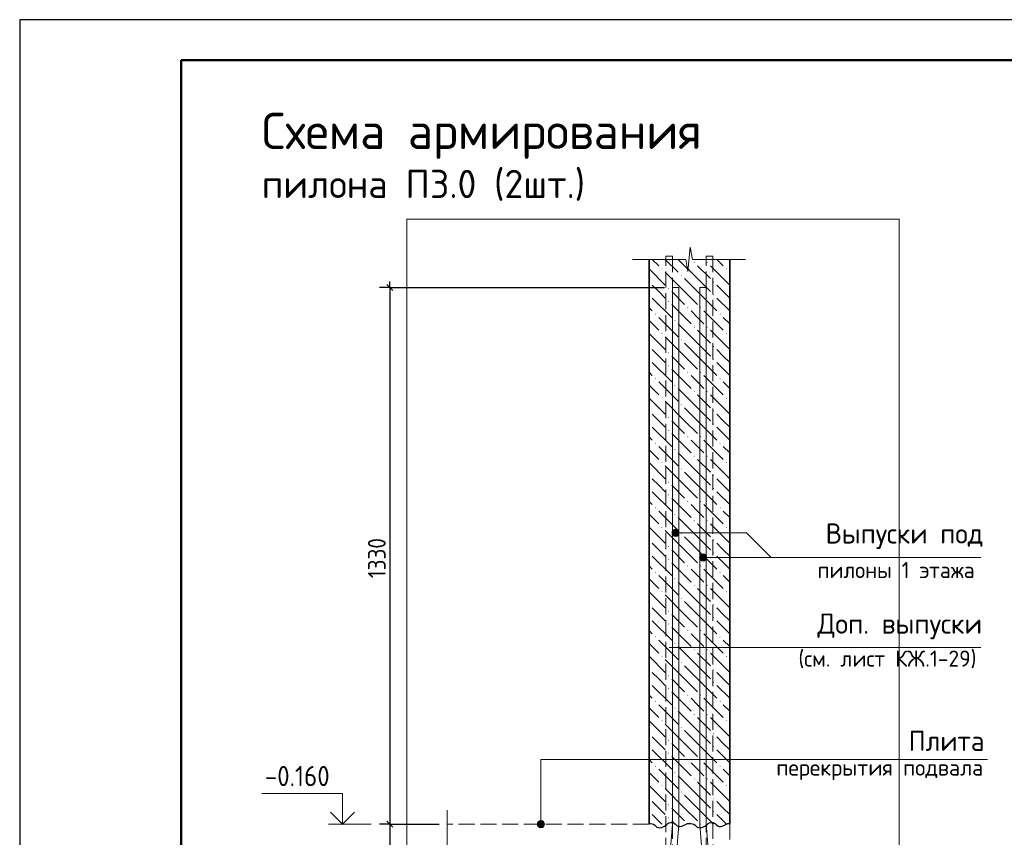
# Model space of a CAD drawing. Header units: millimetres. Extents: x 0 to 42000, y 0 to 29700.
# Tile 4 of 12: x 0 to 12202, y 19568 to 29700. Entities that reach past the tile are written whole.
import ezdxf

# ---------------------------------------------------------------- set-up
doc = ezdxf.new("R2010")
doc.units = ezdxf.units.MM
doc.linetypes.add('______2', pattern=[270, 200, -70])
for name, color, linetype, lineweight in [('S1 Продольная арматура', 7, 'Continuous', 35), ('Standard', 7, 'Continuous', 25), ('Выпуски ДОП Г-обр.', 52, 'Continuous', 25), ('ЖБ Перекрытие верхний уровень', 7, '______2', 25), ('ЖБ Пилон', 7, 'Continuous', 35), ('Заголовок чертежа', 7, 'Continuous', 25), ('Позиционная метка диаметр_ шаг', 7, 'Continuous', 13), ('Позиционная метка линия выноска', 7, 'Continuous', 13), ('Примечания', 7, 'Continuous', 13)]:
    doc.layers.add(name, color=color, linetype=linetype, lineweight=lineweight)
doc.styles.add('ISOCPEUR', font='txt')

msp = doc.modelspace()

# ---------------------------------------------------------------- hatches: boundary and pattern name
at = {"layer": 'ЖБ Пилон', "linetype": 'Continuous', "lineweight": 18, "transparency": 33554687}
for points in [[(7953, 26611), (7960, 26617), (7966, 26611), (7960, 26604)], [(8353, 26691), (8360, 26697), (8366, 26691), (8360, 26684)], [(8513, 26691), (8520, 26697), (8526, 26691), (8520, 26684)], [(8753, 26611), (8760, 26617), (8766, 26611), (8760, 26604)], [(8193, 26531), (8200, 26537), (8206, 26531), (8200, 26524)], [(7799, 26457), (7800, 26457), (7806, 26451), (7800, 26444), (7799, 26444)], [(8033, 26371), (8040, 26377), (8046, 26371), (8040, 26364)], [(8593, 26451), (8600, 26457), (8606, 26451), (8600, 26444)], [(7799, 26297), (7800, 26297), (7806, 26291), (7800, 26284), (7799, 26284)], [(8593, 26291), (8600, 26297), (8606, 26291), (8600, 26284)], [(8033, 26211), (8040, 26217), (8046, 26211), (8040, 26204)], [(8273, 26131), (8280, 26137), (8286, 26131), (8280, 26124)], [(8433, 26131), (8440, 26137), (8446, 26131), (8440, 26124)], [(7873, 26051), (7880, 26057), (7886, 26051), (7880, 26044)], [(8673, 26051), (8680, 26057), (8686, 26051), (8680, 26044)], [(8113, 25971), (8120, 25977), (8126, 25971), (8120, 25964)], [(8353, 25891), (8360, 25897), (8366, 25891), (8360, 25884)], [(8513, 25891), (8520, 25897), (8526, 25891), (8520, 25884)], [(7953, 25811), (7960, 25817), (7966, 25811), (7960, 25804)], [(8753, 25811), (8760, 25817), (8766, 25811), (8760, 25804)], [(7799, 25657), (7800, 25657), (7806, 25651), (7800, 25644), (7799, 25644)], [(8193, 25731), (8200, 25737), (8206, 25731), (8200, 25724)], [(8593, 25651), (8600, 25657), (8606, 25651), (8600, 25644)], [(8033, 25571), (8040, 25577), (8046, 25571), (8040, 25564)], [(7799, 25497), (7800, 25497), (7806, 25491), (7800, 25484), (7799, 25484)], [(8033, 25411), (8040, 25417), (8046, 25411), (8040, 25404)], [(8593, 25491), (8600, 25497), (8606, 25491), (8600, 25484)], [(8273, 25331), (8280, 25337), (8286, 25331), (8280, 25324)], [(8433, 25331), (8440, 25337), (8446, 25331), (8440, 25324)], [(7873, 25251), (7880, 25257), (7886, 25251), (7880, 25244)], [(8113, 25171), (8120, 25177), (8126, 25171), (8120, 25164)], [(8673, 25251), (8680, 25257), (8686, 25251), (8680, 25244)], [(7953, 25011), (7960, 25017), (7966, 25011), (7960, 25004)], [(8353, 25091), (8360, 25097), (8366, 25091), (8360, 25084)], [(8513, 25091), (8520, 25097), (8526, 25091), (8520, 25084)], [(8753, 25011), (8760, 25017), (8766, 25011), (8760, 25004)], [(8193, 24931), (8200, 24937), (8206, 24931), (8200, 24924)], [(7799, 24857), (7800, 24857), (7806, 24851), (7800, 24844), (7799, 24844)], [(8033, 24771), (8040, 24777), (8046, 24771), (8040, 24764)], [(8593, 24851), (8600, 24857), (8606, 24851), (8600, 24844)], [(7799, 24697), (7800, 24697), (7806, 24691), (7800, 24684), (7799, 24684)], [(8593, 24691), (8600, 24697), (8606, 24691), (8600, 24684)], [(8033, 24611), (8040, 24617), (8046, 24611), (8040, 24604)], [(8273, 24531), (8280, 24537), (8286, 24531), (8280, 24524)], [(8433, 24531), (8440, 24537), (8446, 24531), (8440, 24524)], [(7873, 24451), (7880, 24457), (7886, 24451), (7880, 24444)], [(8673, 24451), (8680, 24457), (8686, 24451), (8680, 24444)], [(8113, 24371), (8120, 24377), (8126, 24371), (8120, 24364)], [(8353, 24291), (8360, 24297), (8366, 24291), (8360, 24284)], [(8513, 24291), (8520, 24297), (8526, 24291), (8520, 24284)], [(7953, 24211), (7960, 24217), (7966, 24211), (7960, 24204)], [(8753, 24211), (8760, 24217), (8766, 24211), (8760, 24204)], [(7799, 24057), (7800, 24057), (7806, 24051), (7800, 24044), (7799, 24044)], [(8193, 24131), (8200, 24137), (8206, 24131), (8200, 24124)], [(8593, 24051), (8600, 24057), (8606, 24051), (8600, 24044)], [(8033, 23971), (8040, 23977), (8046, 23971), (8040, 23964)], [(7799, 23897), (7800, 23897), (7806, 23891), (7800, 23884), (7799, 23884)], [(8033, 23811), (8040, 23817), (8046, 23811), (8040, 23804)], [(8593, 23891), (8600, 23897), (8606, 23891), (8600, 23884)], [(8273, 23731), (8280, 23737), (8286, 23731), (8280, 23724)], [(8433, 23731), (8440, 23737), (8446, 23731), (8440, 23724)], [(7873, 23651), (7880, 23657), (7886, 23651), (7880, 23644)], [(8113, 23571), (8120, 23577), (8126, 23571), (8120, 23564)], [(8673, 23651), (8680, 23657), (8686, 23651), (8680, 23644)], [(8353, 23491), (8360, 23497), (8366, 23491), (8360, 23484)], [(8513, 23491), (8520, 23497), (8526, 23491), (8520, 23484)], [(7953, 23411), (7960, 23417), (7966, 23411), (7960, 23404)], [(8193, 23331), (8200, 23337), (8206, 23331), (8200, 23324)], [(8753, 23411), (8760, 23417), (8766, 23411), (8760, 23404)], [(7799, 23257), (7800, 23257), (7806, 23251), (7800, 23244), (7799, 23244)], [(8593, 23251), (8600, 23257), (8606, 23251), (8600, 23244)], [(7799, 23097), (7800, 23097), (7806, 23091), (7800, 23084), (7799, 23084)], [(8033, 23171), (8040, 23177), (8046, 23171), (8040, 23164)], [(8593, 23091), (8600, 23097), (8606, 23091), (8600, 23084)], [(8033, 23011), (8040, 23017), (8046, 23011), (8040, 23004)], [(7873, 22851), (7880, 22857), (7886, 22851), (7880, 22844)], [(8273, 22931), (8280, 22937), (8286, 22931), (8280, 22924)], [(8433, 22931), (8440, 22937), (8446, 22931), (8440, 22924)], [(8673, 22851), (8680, 22857), (8686, 22851), (8680, 22844)], [(8113, 22771), (8120, 22777), (8126, 22771), (8120, 22764)], [(8353, 22691), (8360, 22697), (8366, 22691), (8360, 22684)], [(8513, 22691), (8520, 22697), (8526, 22691), (8520, 22684)], [(7953, 22611), (7960, 22617), (7966, 22611), (7960, 22604)], [(8753, 22611), (8760, 22617), (8766, 22611), (8760, 22604)], [(7799, 22457), (7800, 22457), (7806, 22451), (7800, 22444), (7799, 22444)], [(8193, 22531), (8200, 22537), (8206, 22531), (8200, 22524)], [(8593, 22451), (8600, 22457), (8606, 22451), (8600, 22444)], [(8033, 22371), (8040, 22377), (8046, 22371), (8040, 22364)], [(7799, 22297), (7800, 22297), (7806, 22291), (7800, 22284), (7799, 22284)], [(8033, 22211), (8040, 22217), (8046, 22211), (8040, 22204)], [(8593, 22291), (8600, 22297), (8606, 22291), (8600, 22284)], [(8273, 22131), (8280, 22137), (8286, 22131), (8280, 22124)], [(8433, 22131), (8440, 22137), (8446, 22131), (8440, 22124)], [(7873, 22051), (7880, 22057), (7886, 22051), (7880, 22044)], [(8113, 21971), (8120, 21977), (8126, 21971), (8120, 21964)], [(8673, 22051), (8680, 22057), (8686, 22051), (8680, 22044)], [(8353, 21891), (8360, 21897), (8366, 21891), (8360, 21884)], [(8513, 21891), (8520, 21897), (8526, 21891), (8520, 21884)], [(7953, 21811), (7960, 21817), (7966, 21811), (7960, 21804)], [(8193, 21731), (8200, 21737), (8206, 21731), (8200, 21724)], [(8753, 21811), (8760, 21817), (8766, 21811), (8760, 21804)], [(7799, 21657), (7800, 21657), (7806, 21651), (7800, 21644), (7799, 21644)], [(8593, 21651), (8600, 21657), (8606, 21651), (8600, 21644)], [(7799, 21497), (7800, 21497), (7806, 21491), (7800, 21484), (7799, 21484)], [(8033, 21571), (8040, 21577), (8046, 21571), (8040, 21564)], [(8593, 21491), (8600, 21497), (8606, 21491), (8600, 21484)], [(8033, 21411), (8040, 21417), (8046, 21411), (8040, 21404)], [(7873, 21251), (7880, 21257), (7886, 21251), (7880, 21244)], [(8273, 21331), (8280, 21337), (8286, 21331), (8280, 21324)], [(8433, 21331), (8440, 21337), (8446, 21331), (8440, 21324)], [(8673, 21251), (8680, 21257), (8686, 21251), (8680, 21244)], [(8113, 21171), (8120, 21177), (8126, 21171), (8120, 21164)], [(7953, 21011), (7960, 21017), (7966, 21011), (7960, 21004)], [(8353, 21091), (8360, 21097), (8366, 21091), (8360, 21084)], [(8513, 21091), (8520, 21097), (8526, 21091), (8520, 21084)], [(8753, 21011), (8760, 21017), (8766, 21011), (8760, 21004)], [(8193, 20931), (8200, 20937), (8206, 20931), (8200, 20924)], [(7799, 20857), (7800, 20857), (7806, 20851), (7800, 20844), (7799, 20844)], [(8033, 20771), (8040, 20777), (8046, 20771), (8040, 20764)], [(8593, 20851), (8600, 20857), (8606, 20851), (8600, 20844)], [(7799, 20697), (7800, 20697), (7806, 20691), (7800, 20684), (7799, 20684)], [(8593, 20691), (8600, 20697), (8606, 20691), (8600, 20684)], [(8033, 20611), (8040, 20617), (8046, 20611), (8040, 20604)], [(8273, 20531), (8280, 20537), (8286, 20531), (8280, 20524)], [(8433, 20531), (8440, 20537), (8446, 20531), (8440, 20524)], [(7873, 20451), (7880, 20457), (7886, 20451), (7880, 20444)], [(8673, 20451), (8680, 20457), (8686, 20451), (8680, 20444)], [(8113, 20371), (8120, 20377), (8126, 20371), (8120, 20364)], [(8353, 20291), (8360, 20297), (8366, 20291), (8360, 20284)], [(8513, 20291), (8520, 20297), (8526, 20291), (8520, 20284)], [(7953, 20211), (7960, 20217), (7966, 20211), (7960, 20204)], [(8193, 20131), (8200, 20137), (8206, 20131), (8200, 20124)], [(8753, 20211), (8760, 20217), (8766, 20211), (8760, 20204)], [(7799, 20057), (7800, 20057), (7806, 20051), (7800, 20044), (7799, 20044)], [(8593, 20051), (8600, 20057), (8606, 20051), (8600, 20044)], [(7799, 19897), (7800, 19897), (7806, 19891), (7800, 19884), (7799, 19884)], [(8033, 19971), (8040, 19977), (8046, 19971), (8040, 19964)], [(8593, 19891), (8600, 19897), (8606, 19891), (8600, 19884)], [(8033, 19811), (8040, 19817), (8046, 19811), (8040, 19804)], [(8273, 19731), (8280, 19737), (8286, 19731), (8286, 19730), (8273, 19730)], [(8433, 19731), (8440, 19737), (8446, 19731), (8446, 19730), (8433, 19730)]]:
    msp.add_hatch(color=7, dxfattribs=at).paths.add_polyline_path(points, flags=16)
at = {"layer": 'Позиционная метка линия выноска', "linetype": 'Continuous', "lineweight": 13, "transparency": 33554687}
for points in [[(8091, 23318), (8091, 23363), (8084, 23340)], [(8091, 23363), (8107, 23301), (8107, 23379)], [(8091, 23363), (8091, 23318), (8107, 23301)], [(8107, 23379), (8129, 23295), (8129, 23385)], [(8107, 23379), (8107, 23301), (8129, 23295)], [(8129, 23385), (8129, 23295), (8152, 23301)], [(8129, 23385), (8152, 23301), (8152, 23379)], [(8152, 23379), (8152, 23301), (8168, 23318)], [(8152, 23379), (8168, 23318), (8168, 23363)], [(8168, 23363), (8168, 23318), (8174, 23340)], [(8431, 23057), (8447, 22996), (8447, 23074)], [(8447, 23074), (8469, 22990), (8469, 23080)], [(8447, 23074), (8447, 22996), (8469, 22990)], [(8469, 23080), (8469, 22990), (8492, 22996)], [(8469, 23080), (8492, 22996), (8492, 23074)], [(8492, 23074), (8492, 22996), (8508, 23012)], [(8492, 23074), (8508, 23012), (8508, 23057)], [(8431, 23012), (8431, 23057), (8424, 23035)], [(8431, 23057), (8431, 23012), (8447, 22996)], [(8508, 23057), (8508, 23012), (8514, 23035)], [(6421, 19753), (6499, 19753), (6482, 19769)], [(6421, 19753), (6482, 19769), (6437, 19769)], [(6437, 19769), (6482, 19769), (6460, 19775)], [(6415, 19730), (6505, 19730), (6499, 19753)], [(6415, 19730), (6499, 19753), (6421, 19753)], [(6421, 19708), (6505, 19730), (6415, 19730)], [(6421, 19708), (6499, 19708), (6505, 19730)], [(6437, 19691), (6499, 19708), (6421, 19708)], [(6437, 19691), (6482, 19691), (6499, 19708)], [(6482, 19691), (6437, 19691), (6460, 19685)]]:
    msp.add_hatch(color=7, dxfattribs=at).paths.add_polyline_path(points)

# ---------------------------------------------------------------- linework, layer by layer
at = {"layer": 'S1 Продольная арматура', "color": 7, "linetype": 'Continuous', "lineweight": 18, "transparency": 33554687}
for points in [[(8009, 5030), (8009, 18732), (8089, 19731), (8089, 26380), (8169, 26380), (8169, 19728), (8089, 18729), (8089, 5030), (8009, 5030)], [(8009, 5030), (8009, 18732), (8089, 19731), (8089, 26380), (8169, 26380), (8169, 19728), (8089, 18729), (8089, 5030), (8009, 5030)], [(8009, 5030), (8009, 18732), (8089, 19731), (8089, 26380), (8169, 26380), (8169, 19728), (8089, 18729), (8089, 5030), (8009, 5030)], [(8009, 5030), (8009, 18732), (8089, 19731), (8089, 26380), (8169, 26380), (8169, 19728), (8089, 18729), (8089, 5030), (8009, 5030)], [(8009, 5030), (8009, 18732), (8089, 19731), (8089, 26380), (8169, 26380), (8169, 19728), (8089, 18729), (8089, 5030), (8009, 5030)], [(8009, 5030), (8009, 18732), (8089, 19731), (8089, 26380), (8169, 26380), (8169, 19728), (8089, 18729), (8089, 5030), (8009, 5030)], [(8509, 5030), (8509, 18729), (8429, 19728), (8429, 26380), (8509, 26380), (8509, 19731), (8589, 18732), (8589, 5030), (8509, 5030)], [(8509, 5030), (8509, 18729), (8429, 19728), (8429, 26380), (8509, 26380), (8509, 19731), (8589, 18732), (8589, 5030), (8509, 5030)], [(8509, 5030), (8509, 18729), (8429, 19728), (8429, 26380), (8509, 26380), (8509, 19731), (8589, 18732), (8589, 5030), (8509, 5030)], [(8509, 5030), (8509, 18729), (8429, 19728), (8429, 26380), (8509, 26380), (8509, 19731), (8589, 18732), (8589, 5030), (8509, 5030)], [(8509, 5030), (8509, 18729), (8429, 19728), (8429, 26380), (8509, 26380), (8509, 19731), (8589, 18732), (8589, 5030), (8509, 5030)], [(8509, 5030), (8509, 18729), (8429, 19728), (8429, 26380), (8509, 26380), (8509, 19731), (8589, 18732), (8589, 5030), (8509, 5030)]]:
    msp.add_lwpolyline(points, dxfattribs=at)
at = {"layer": 'Standard', "color": 7, "linetype": 'Continuous', "lineweight": 25, "transparency": 33554687}
for p, q in [((2000, 29200), (2000, 1058)), ((4549, 26418), (4624, 26343)), ((4549, 19768), (4624, 19693))]:
    msp.add_line(p, q, dxfattribs=at)
at = {"layer": 'Standard', "color": 7, "linetype": 'Continuous', "lineweight": -3, "transparency": 33554687}
for p, q in [((4586, 26380), (4461, 26380)), ((4586, 26380), (4586, 26455)), ((4586, 26380), (4711, 26380)), ((4586, 26380), (7989, 26380)), ((4586, 19730), (4461, 19730)), ((4586, 19730), (4711, 19730)), ((4586, 19730), (5199, 19730)), ((4586, 19730), (4586, 18730))]:
    msp.add_line(p, q, dxfattribs=at)
at = {"layer": 'Standard', "color": 7, "linetype": 'Continuous', "lineweight": 13, "transparency": 33554687}
msp.add_line((4356, 19730), (3826, 19730), dxfattribs=at)
at = {"layer": 'Standard', "color": 7, "linetype": 'Continuous', "lineweight": 25, "transparency": 33554687}
msp.add_lwpolyline([(0, 0), (42000, 0), (42000, 29700), (0, 29700), (0, 0)], close=True, dxfattribs=at)
at = {"layer": 'Standard', "color": 7, "linetype": 'Continuous', "lineweight": 50, "transparency": 33554687}
msp.add_lwpolyline([(2000, 29200), (41500, 29200), (41500, 500), (2000, 500), (2000, 29200)], close=True, dxfattribs=at)
at = {"layer": 'Standard', "color": 7, "linetype": 'Continuous', "lineweight": 13, "transparency": 33554687}
for points in [[(23000, 29200), (2000, 29200), (2000, 500), (23000, 500), (23000, 29200)], [(4000, 19730), (4000, 20110), (3000, 20110)]]:
    msp.add_lwpolyline(points, dxfattribs=at)
at = {"layer": 'Standard', "color": 254, "linetype": 'Continuous', "lineweight": 13, "true_color": 0xc4c4ff, "transparency": 33554687}
msp.add_lwpolyline([(4799, 2530), (10899, 2530), (10899, 27230), (4799, 27230), (4799, 2530)], dxfattribs=at)
at = {"layer": 'Standard', "color": 7, "linetype": 'Continuous', "lineweight": -3, "transparency": 33554687}
msp.add_lwpolyline([(4586, 26380), (4586, 22684), (4586, 22684), (4586, 19730)], dxfattribs=at)
at = {"layer": 'Standard', "color": 7, "linetype": 'Continuous', "lineweight": 35, "transparency": 33554687}
msp.add_lwpolyline([(4148, 19879), (4000, 19730), (3852, 19879)], dxfattribs=at)
at = {"layer": 'Выпуски ДОП Г-обр.', "color": 7, "linetype": '______2', "lineweight": 13, "transparency": 33554687}
for points in [[(8089, 26770), (8089, 14230), (8009, 14230), (8009, 26770), (8089, 26770)], [(8089, 26770), (8089, 14230), (8009, 14230), (8009, 26770), (8089, 26770)], [(8089, 26770), (8089, 14230), (8009, 14230), (8009, 26770), (8089, 26770)], [(8089, 26770), (8089, 14230), (8009, 14230), (8009, 26770), (8089, 26770)], [(8089, 26770), (8089, 14230), (8009, 14230), (8009, 26770), (8089, 26770)], [(8089, 26770), (8089, 14230), (8009, 14230), (8009, 26770), (8089, 26770)], [(8589, 26770), (8589, 14230), (8509, 14230), (8509, 26770), (8589, 26770)], [(8589, 26770), (8589, 14230), (8509, 14230), (8509, 26770), (8589, 26770)], [(8589, 26770), (8589, 14230), (8509, 14230), (8509, 26770), (8589, 26770)], [(8589, 26770), (8589, 14230), (8509, 14230), (8509, 26770), (8589, 26770)]]:
    msp.add_lwpolyline(points, dxfattribs=at)
at = {"layer": 'ЖБ Перекрытие верхний уровень', "color": 7, "linetype": '______2', "lineweight": 18, "transparency": 33554687}
for p, q in [((7799, 19730), (5299, 19730)), ((8799, 18730), (8799, 19730))]:
    msp.add_line(p, q, dxfattribs=at)
at = {"layer": 'ЖБ Пилон', "color": 7, "linetype": 'Continuous', "lineweight": 35, "transparency": 33554687}
for p, q in [((7799, 26730), (7799, 19730)), ((8799, 19730), (8799, 26730))]:
    msp.add_line(p, q, dxfattribs=at)
at = {"layer": 'ЖБ Пилон', "color": 9, "linetype": 'Continuous', "lineweight": 18, "true_color": 0xc7c7c7, "transparency": 33554687}
for p, q in [((7840, 26730), (7920, 26651)), ((8000, 26730), (8160, 26571)), ((8400, 26491), (8160, 26730)), ((8640, 26730), (8720, 26651)), ((7799, 26611), (8000, 26411)), ((8400, 26651), (8560, 26491)), ((8560, 26651), (8799, 26411)), ((8240, 26331), (8000, 26571)), ((8240, 26491), (8400, 26331)), ((8400, 26491), (8560, 26331)), ((7920, 26331), (7840, 26411)), ((8720, 26331), (8640, 26411)), ((7840, 26251), (8080, 26011)), ((8000, 26251), (7920, 26331)), ((8080, 26331), (8240, 26171)), ((8240, 26331), (8400, 26171)), ((8400, 26331), (8640, 26091)), ((8640, 26251), (8799, 26091)), ((8799, 26251), (8720, 26331)), ((7799, 26131), (7840, 26091)), ((8080, 26171), (8320, 25931)), ((7920, 26011), (8160, 25771)), ((8400, 26011), (8320, 26091)), ((8480, 25931), (8400, 26011)), ((8480, 26091), (8720, 25851)), ((8720, 26011), (8799, 25931)), ((7799, 25971), (7920, 25851)), ((8400, 25691), (8160, 25931)), ((7799, 25811), (8000, 25611)), ((8240, 25531), (8000, 25771)), ((8400, 25851), (8560, 25691)), ((8560, 25851), (8799, 25611)), ((8240, 25691), (8400, 25531)), ((8400, 25691), (8560, 25531)), ((7920, 25531), (7840, 25611)), ((8000, 25451), (7920, 25531)), ((8080, 25531), (8240, 25371)), ((8240, 25531), (8400, 25371)), ((8400, 25531), (8640, 25291)), ((8720, 25531), (8640, 25611)), ((8799, 25451), (8720, 25531)), ((7840, 25451), (8080, 25211)), ((8640, 25451), (8799, 25291)), ((7799, 25331), (7840, 25291)), ((8080, 25371), (8320, 25131)), ((8400, 25211), (8320, 25291)), ((8480, 25291), (8720, 25051)), ((7799, 25171), (7920, 25051)), ((7920, 25211), (8160, 24971)), ((8480, 25131), (8400, 25211)), ((8720, 25211), (8799, 25131)), ((8400, 24891), (8160, 25131)), ((8400, 25051), (8560, 24891)), ((8560, 25051), (8799, 24811)), ((7799, 25011), (8000, 24811)), ((8240, 24731), (8000, 24971)), ((7920, 24731), (7840, 24811)), ((8240, 24891), (8400, 24731)), ((8400, 24891), (8560, 24731)), ((8720, 24731), (8640, 24811)), ((7840, 24651), (8080, 24411)), ((8000, 24651), (7920, 24731)), ((8080, 24731), (8240, 24571)), ((8240, 24731), (8400, 24571)), ((8400, 24731), (8640, 24491)), ((8640, 24651), (8799, 24491)), ((8799, 24651), (8720, 24731)), ((7799, 24531), (7840, 24491)), ((8080, 24571), (8320, 24331)), ((7920, 24411), (8160, 24171)), ((8400, 24411), (8320, 24491)), ((8480, 24331), (8400, 24411)), ((8480, 24491), (8720, 24251)), ((8720, 24411), (8799, 24331)), ((7799, 24371), (7920, 24251)), ((8400, 24091), (8160, 24331)), ((7799, 24211), (8000, 24011)), ((8240, 23931), (8000, 24171)), ((8400, 24251), (8560, 24091)), ((8560, 24251), (8799, 24011)), ((8240, 24091), (8400, 23931)), ((8400, 24091), (8560, 23931)), ((7920, 23931), (7840, 24011)), ((8000, 23851), (7920, 23931)), ((8080, 23931), (8240, 23771)), ((8240, 23931), (8400, 23771)), ((8400, 23931), (8640, 23691)), ((8720, 23931), (8640, 24011)), ((8799, 23851), (8720, 23931)), ((7840, 23851), (8080, 23611)), ((8640, 23851), (8799, 23691)), ((7799, 23731), (7840, 23691)), ((8080, 23771), (8320, 23531)), ((8400, 23611), (8320, 23691)), ((8480, 23691), (8720, 23451)), ((7799, 23571), (7920, 23451)), ((7920, 23611), (8160, 23371)), ((8480, 23531), (8400, 23611)), ((8720, 23611), (8799, 23531)), ((8400, 23291), (8160, 23531)), ((8400, 23451), (8560, 23291)), ((8560, 23451), (8799, 23211)), ((7799, 23411), (8000, 23211)), ((8240, 23131), (8000, 23371)), ((7920, 23131), (7840, 23211)), ((8240, 23291), (8400, 23131)), ((8400, 23291), (8560, 23131)), ((8720, 23131), (8640, 23211)), ((8000, 23051), (7920, 23131)), ((8080, 23131), (8240, 22971)), ((8240, 23131), (8400, 22971)), ((8400, 23131), (8640, 22891)), ((8799, 23051), (8720, 23131)), ((7840, 23051), (8080, 22811)), ((8080, 22971), (8320, 22731)), ((8640, 23051), (8799, 22891)), ((7799, 22931), (7840, 22891)), ((8400, 22811), (8320, 22891)), ((8480, 22891), (8720, 22651)), ((7799, 22771), (7920, 22651)), ((7920, 22811), (8160, 22571)), ((8400, 22491), (8160, 22731)), ((8480, 22731), (8400, 22811)), ((8720, 22811), (8799, 22731)), ((7799, 22611), (8000, 22411)), ((8400, 22651), (8560, 22491)), ((8560, 22651), (8799, 22411)), ((8240, 22331), (8000, 22571)), ((8240, 22491), (8400, 22331)), ((8400, 22491), (8560, 22331)), ((7920, 22331), (7840, 22411)), ((8000, 22251), (7920, 22331)), ((8080, 22331), (8240, 22171)), ((8240, 22331), (8400, 22171)), ((8400, 22331), (8640, 22091)), ((8720, 22331), (8640, 22411)), ((8799, 22251), (8720, 22331)), ((7840, 22251), (8080, 22011)), ((8640, 22251), (8799, 22091)), ((7799, 22131), (7840, 22091)), ((8080, 22171), (8320, 21931)), ((8400, 22011), (8320, 22091)), ((8480, 22091), (8720, 21851)), ((7799, 21971), (7920, 21851)), ((7920, 22011), (8160, 21771)), ((8480, 21931), (8400, 22011)), ((8720, 22011), (8799, 21931)), ((8400, 21691), (8160, 21931)), ((8400, 21851), (8560, 21691)), ((8560, 21851), (8799, 21611)), ((7799, 21811), (8000, 21611)), ((8240, 21531), (8000, 21771)), ((7920, 21531), (7840, 21611)), ((8240, 21691), (8400, 21531)), ((8400, 21691), (8560, 21531)), ((8720, 21531), (8640, 21611)), ((8000, 21451), (7920, 21531)), ((8080, 21531), (8240, 21371)), ((8240, 21531), (8400, 21371)), ((8400, 21531), (8640, 21291)), ((8799, 21451), (8720, 21531)), ((7840, 21451), (8080, 21211)), ((8080, 21371), (8320, 21131)), ((8640, 21451), (8799, 21291)), ((7799, 21331), (7840, 21291)), ((8400, 21211), (8320, 21291)), ((8480, 21291), (8720, 21051)), ((7799, 21171), (7920, 21051)), ((7920, 21211), (8160, 20971)), ((8400, 20891), (8160, 21131)), ((8480, 21131), (8400, 21211)), ((8720, 21211), (8799, 21131)), ((7799, 21011), (8000, 20811)), ((8400, 21051), (8560, 20891)), ((8560, 21051), (8799, 20811)), ((8240, 20731), (8000, 20971)), ((8240, 20891), (8400, 20731)), ((8400, 20891), (8560, 20731)), ((7920, 20731), (7840, 20811)), ((8720, 20731), (8640, 20811)), ((7840, 20651), (8080, 20411)), ((8000, 20651), (7920, 20731)), ((8080, 20731), (8240, 20571)), ((8240, 20731), (8400, 20571)), ((8400, 20731), (8640, 20491)), ((8640, 20651), (8799, 20491)), ((8799, 20651), (8720, 20731)), ((7799, 20531), (7840, 20491)), ((8080, 20571), (8320, 20331)), ((7920, 20411), (8160, 20171)), ((8400, 20411), (8320, 20491)), ((8480, 20331), (8400, 20411)), ((8480, 20491), (8720, 20251)), ((8720, 20411), (8799, 20331)), ((7799, 20371), (7920, 20251)), ((8400, 20091), (8160, 20331)), ((7799, 20211), (8000, 20011)), ((8240, 19931), (8000, 20171)), ((8400, 20251), (8560, 20091)), ((8560, 20251), (8799, 20011)), ((8240, 20091), (8400, 19931)), ((8400, 20091), (8560, 19931)), ((7920, 19931), (7840, 20011)), ((8000, 19851), (7920, 19931)), ((8080, 19931), (8240, 19771)), ((8240, 19931), (8400, 19771)), ((8400, 19931), (8600, 19730)), ((8720, 19931), (8640, 20011)), ((8799, 19851), (8720, 19931)), ((7840, 19851), (7960, 19730)), ((8080, 19771), (8120, 19730)), ((8640, 19851), (8760, 19730)), ((7799, 19731), (7800, 19730))]:
    msp.add_line(p, q, dxfattribs=at)
at = {"layer": 'Позиционная метка линия выноска', "color": 7, "linetype": 'Continuous', "lineweight": 13, "transparency": 33554687}
for p, q in [((8084, 23340), (8084, 23340)), ((8129, 23385), (8129, 23385)), ((8174, 23340), (8174, 23340)), ((8129, 23295), (8129, 23295)), ((8469, 23080), (8469, 23080)), ((8424, 23035), (8424, 23035)), ((8469, 22990), (8469, 22990)), ((8514, 23035), (8514, 23035)), ((8049, 21918), (11912, 21918)), ((6460, 19775), (6460, 19775)), ((6415, 19730), (6415, 19730)), ((6460, 19685), (6460, 19685)), ((6505, 19730), (6505, 19730))]:
    msp.add_line(p, q, dxfattribs=at)
for points in [[(8129, 23340), (9006, 23340), (9311, 23035)], [(8469, 23035), (8813, 23035), (11912, 23035)], [(6460, 19730), (6460, 20533), (11992, 20533)]]:
    msp.add_lwpolyline(points, dxfattribs=at)
for centre in [(8129, 23340), (8469, 23035), (6460, 19730)]:
    msp.add_circle(centre, 45, dxfattribs=at)
at = {"layer": 'Примечания', "color": 7, "linetype": 'Continuous', "lineweight": 13, "transparency": 33554687}
for p, q in [((8282, 26580), (8310, 26880)), ((8310, 26880), (8338, 26730)), ((7596, 26730), (8254, 26730)), ((8254, 26730), (8282, 26580)), ((8338, 26730), (8996, 26730)), ((8996, 26730), (8996, 26730)), ((5299, 19905), (5299, 19271))]:
    msp.add_line(p, q, dxfattribs=at)
at = {"layer": 'Примечания', "color": 7, "linetype": 'Continuous', "lineweight": 25, "transparency": 33554687}
msp.add_line((8799, 19739), (8799, 19739), dxfattribs=at)
for points in [[(7799, 19739), (7818, 19739), (7838, 19736), (7856, 19730), (7870, 19719), (7883, 19706), (7897, 19695), (7916, 19688), (7935, 19684), (7955, 19689), (7973, 19696), (7990, 19704), (8005, 19715), (8019, 19726), (8033, 19737), (8050, 19746), (8069, 19751), (8089, 19751), (8109, 19745), (8123, 19735), (8136, 19722), (8150, 19711), (8167, 19702), (8187, 19700), (8207, 19705), (8224, 19713), (8241, 19721), (8259, 19729), (8276, 19737), (8295, 19741), (8299, 19742)], [(8299, 19739), (8318, 19739), (8338, 19736), (8356, 19730), (8370, 19719), (8383, 19706), (8397, 19695), (8416, 19688), (8435, 19684), (8455, 19689), (8473, 19696), (8490, 19704), (8505, 19715), (8519, 19726), (8533, 19737), (8550, 19746), (8569, 19751), (8589, 19751), (8609, 19745), (8623, 19735), (8636, 19722), (8650, 19711), (8667, 19702), (8687, 19700), (8707, 19705), (8724, 19713), (8741, 19721), (8759, 19729), (8776, 19737), (8795, 19741), (8799, 19742)]]:
    msp.add_lwpolyline(points, dxfattribs=at)

# ---------------------------------------------------------------- texts
at = {"layer": 'Standard', "color": 7, "linetype": 'Continuous', "lineweight": 25, "transparency": 33554687, "insert": (4536, 22780), "char_height": 220, "width": 666.9, "attachment_point": 7, "rotation": 90, "style": 'ISOCPEUR'}
msp.add_mtext('\\W0.87;1330', dxfattribs=at)
at = {"layer": 'Standard', "color": 7, "linetype": 'Continuous', "lineweight": 25, "transparency": 33554687, "insert": (3038, 20202), "char_height": 250, "width": 1011.77, "attachment_point": 7, "style": 'ISOCPEUR'}
msp.add_mtext('\\W0.90;-0.160', dxfattribs=at)
at = {"layer": 'Заголовок чертежа', "color": 7, "linetype": 'Continuous', "lineweight": 50, "transparency": 33554687, "attachment_point": 7, "style": 'ISOCPEUR'}
for s, insert, char_height, width in [('\\W0.98;Схема армирования', (3000, 27975), 450, 5752.75), ('\\W0.98;пилона П3.0 (2шт.)', (3000, 27455), 350, 4229.73)]:
    msp.add_mtext(s, dxfattribs=dict(at, insert=insert, char_height=char_height, width=width))
at = {"layer": 'Позиционная метка диаметр_ шаг', "color": 7, "linetype": 'Continuous', "lineweight": 25, "transparency": 33554687, "attachment_point": 7, "style": 'ISOCPEUR'}
for s, insert, char_height, width in [('\\W0.97;Выпуски под', (9987, 23140), 250, 2045.71), ('\\W0.96;пилоны 1 этажа', (9887, 22780), 200, 2115.26), ('\\W0.98;Доп. выпуски', (9887, 22023), 250, 2145.8), ('\\W0.97;(см. лист КЖ.1-29)', (9650, 21663), 200, 2355.73), ('\\W0.95;Плита', (11017, 20638), 250, 1093.32), ('\\W0.98;перекрытия подвала', (9376, 20278), 200, 2696.75)]:
    msp.add_mtext(s, dxfattribs=dict(at, insert=insert, char_height=char_height, width=width))

doc.saveas('drawing.dxf')
